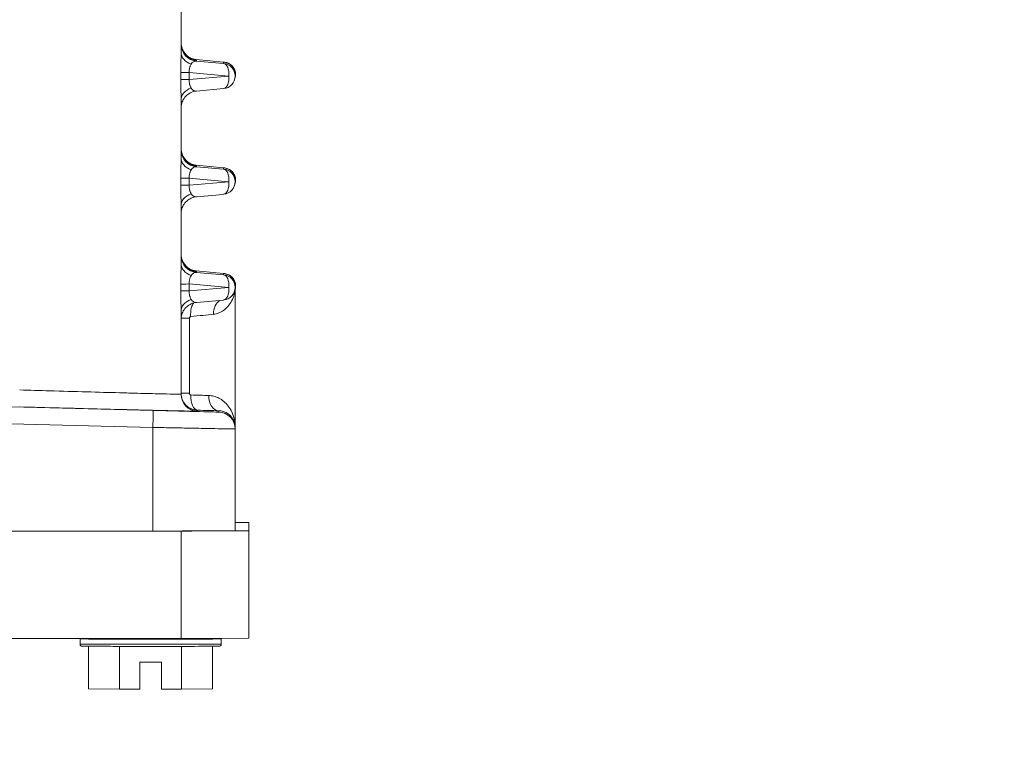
# Model space of a CAD drawing. Header units: inches. Extents: x 1 to 669, y 0 to 417.
# Tile 149 of 256: x 85.14 to 87.31, y 354.05 to 355.63. Entities that reach past the tile are written whole.
import ezdxf

# ---------------------------------------------------------------- set-up
doc = ezdxf.new("R2010")
doc.units = ezdxf.units.IN
doc.header["$LTSCALE"] = 12
doc.header["$MEASUREMENT"] = 0
doc.layers.get('0').update_dxf_attribs({"linetype": 'CONTINUOUS'})
doc.layers.add('D', color=2, linetype='CONTINUOUS')
doc.layers.add('X', color=1, linetype='CONTINUOUS')
doc.styles.get("Standard").update_dxf_attribs({"font": 'SIMPLEX.SHX', "width": 0.875})
doc.dimstyles.new('STANDARD$0', dxfattribs={"dimscale": 32, "dimtxt": 0.09375, "dimasz": 0.0625, "dimexe": 0.03125, "dimexo": 0.03125, "dimgap": 0.03125, "dimtad": 1, "dimtih": 1, "dimtoh": 1, "dimdec": 4, "dimzin": 12, "dimdsep": 46, "dimlunit": 5, "dimtxsty": 'Standard', "dimcen": -0.03125, "dimclrd": 256, "dimclre": 256, "dimclrt": 256, "dimadec": 0, "dimazin": 0, "dimtfac": 0.875, "dimtdec": 4, "dimtofl": 0, "dimtmove": 0, "dimatfit": 3, "dimfxl": 0, "dimtolj": 1, "dimtzin": 12, "dimlwd": 13, "dimlwe": 13, "dimarcsym": 0})

# ---------------------------------------------------------------- blocks, each defined once
blk = doc.blocks.new('*D15')
at = {"layer": 'D', "linetype": 'Continuous', "lineweight": 13}
for p, q in [((140.3262, 367.0834), (140.3262, 305.4684)), ((43.5878, 363.2643), (43.5878, 305.4684)), ((45.5878, 306.4684), (138.3262, 306.4684))]:
    blk.add_line(p, q, dxfattribs=at)
at = {"layer": 'D', "linetype": 'Continuous'}
for points in [[(45.5878, 306.8017), (45.5878, 306.135), (43.5878, 306.4684)], [(138.3262, 306.8017), (138.3262, 306.135), (140.3262, 306.4684)]]:
    blk.add_solid(points, dxfattribs=at)
at = {"layer": 'D', "linetype": 'Continuous', "lineweight": -3, "insert": (88.1614, 308.9684), "char_height": 3, "attachment_point": 5}
blk.add_mtext('\\A1;97{}{\\C2;%%p1}', dxfattribs=at)
blk = doc.blocks.new('*D20')
at = {"layer": 'D', "linetype": 'Continuous', "lineweight": 13}
for p, q in [((76.7637, 367.4605), (76.7637, 312.2413)), ((132.7637, 367.4605), (132.7637, 312.2413)), ((130.7637, 313.2413), (78.7637, 313.2413))]:
    blk.add_line(p, q, dxfattribs=at)
at = {"layer": 'D', "linetype": 'Continuous'}
for points in [[(78.7637, 313.5747), (78.7637, 312.908), (76.7637, 313.2413)], [(130.7637, 313.5747), (130.7637, 312.908), (132.7637, 313.2413)]]:
    blk.add_solid(points, dxfattribs=at)
at = {"layer": 'D', "linetype": 'Continuous', "lineweight": -3, "insert": (97.2028, 315.7413), "char_height": 3, "attachment_point": 5}
blk.add_mtext('\\A1;56', dxfattribs=at)
blk = doc.blocks.new('GASTRAIN TOP')
at = {"layer": 'X', "lineweight": 0}
for p, q in [((-55.2276, 367.5956), (-55.2276, 367.727)), ((-55.2276, 367.6165), (-55.2276, 367.6164)), ((-55.1945, 367.5794), (-55.1336, 367.574)), ((-55.1336, 367.574), (-55.1944, 367.5794)), ((-55.1935, 367.5781), (-55.1935, 367.5762)), ((-55.1336, 367.571), (-55.1935, 367.5762)), ((-55.1336, 367.571), (-55.1336, 367.574)), ((-55.2282, 367.5353), (-55.2282, 367.5506)), ((-55.2095, 367.5353), (-55.2095, 367.5506)), ((-55.2095, 367.5506), (-55.1221, 367.5431)), ((-55.1221, 367.5431), (-55.2095, 367.5353)), ((-55.108, 367.5431), (-55.108, 367.546)), ((-55.1936, 367.5099), (-55.1336, 367.5152)), ((-55.2276, 367.3621), (-55.2276, 367.4903)), ((-55.2276, 367.4746), (-55.2276, 367.4746)), ((-55.2276, 367.3829), (-55.2276, 367.3829)), ((-55.1945, 367.3458), (-55.1336, 367.3404)), ((-55.1336, 367.3404), (-55.1944, 367.3458)), ((-55.1935, 367.3445), (-55.1935, 367.3426)), ((-55.1336, 367.3375), (-55.1935, 367.3426)), ((-55.1336, 367.3375), (-55.1336, 367.3404)), ((-55.2282, 367.3017), (-55.2282, 367.317)), ((-55.2095, 367.3017), (-55.2095, 367.3171)), ((-55.2095, 367.3171), (-55.1221, 367.3095)), ((-55.108, 367.3096), (-55.108, 367.3125)), ((-55.1221, 367.3095), (-55.2095, 367.3017)), ((-55.1936, 367.2763), (-55.1336, 367.2816)), ((-55.2276, 367.1285), (-55.2276, 367.2567)), ((-55.2276, 367.241), (-55.2276, 367.241)), ((-55.2276, 367.1494), (-55.2276, 367.1493)), ((-55.1945, 367.1122), (-55.1336, 367.1068)), ((-55.1336, 367.1068), (-55.1944, 367.1122)), ((-55.1935, 367.1109), (-55.1935, 367.1091)), ((-55.1336, 367.1039), (-55.1935, 367.1091)), ((-55.1336, 367.1039), (-55.1336, 367.1068)), ((-55.2282, 367.0681), (-55.2282, 367.0834)), ((-55.2095, 367.0835), (-55.1221, 367.0759)), ((-55.2095, 367.0682), (-55.2095, 367.0835)), ((-55.1221, 367.0759), (-55.2095, 367.0682)), ((-55.108, 367.076), (-55.108, 367.0789)), ((-55.108, 366.7664), (-55.108, 367.076)), ((-55.1935, 367.0428), (-55.1336, 367.0481)), ((-55.2276, 366.8397), (-55.2276, 367.0231)), ((-55.2094, 367.0077), (-55.2094, 366.842)), ((-55.29, 366.804), (-56.8593, 366.845)), ((-56.9766, 366.8107), (-55.29, 366.7666)), ((-55.1949, 366.8056), (-55.1949, 366.8056)), ((-55.1912, 366.8024), (-55.1912, 366.8046)), ((-55.1444, 366.8005), (-55.1444, 366.8034)), ((-55.29, 366.7666), (-55.2902, 366.5376)), ((-55.108, 366.7664), (-55.108, 366.7632)), ((-55.108, 366.7632), (-55.108, 366.538)), ((-55.108, 366.5564), (-55.0781, 366.5564)), ((-55.0781, 366.5379), (-55.0781, 366.5564)), ((-56.9766, 366.5375), (-55.2925, 366.5376)), ((-55.2925, 366.5376), (-55.2902, 366.5376)), ((-55.2902, 366.5376), (-55.2276, 366.5376)), ((-55.2041, 366.5376), (-55.2276, 366.5376)), ((-55.2276, 366.5376), (-55.2276, 366.3003)), ((-55.0781, 366.5379), (-55.1316, 366.5378)), ((-55.0781, 366.3006), (-55.0781, 366.5379)), ((-55.2276, 366.3003), (-58.7255, 366.3003)), ((-55.451, 366.2991), (-55.451, 366.3003)), ((-55.451, 366.2877), (-55.451, 366.2991)), ((-55.2276, 366.3003), (-55.0781, 366.3006)), ((-55.1388, 366.2991), (-55.1388, 366.3005)), ((-55.1388, 366.2877), (-55.1388, 366.2991)), ((-55.4319, 366.2829), (-55.4319, 366.1885)), ((-55.3634, 366.1882), (-55.3634, 366.2827)), ((-55.2264, 366.1882), (-55.2264, 366.2827)), ((-55.1579, 366.1885), (-55.1579, 366.2829)), ((-55.3186, 366.248), (-55.2712, 366.248)), ((-55.3186, 366.1882), (-55.3186, 366.248)), ((-55.2712, 366.248), (-55.2712, 366.1882)), ((-55.4319, 366.1885), (-55.3634, 366.1882)), ((-55.3634, 366.1882), (-55.3186, 366.1882)), ((-55.2712, 366.1882), (-55.2264, 366.1882)), ((-55.2264, 366.1882), (-55.1579, 366.1885))]:
    blk.add_line(p, q, dxfattribs=at)
for centre in [(-55.1361, 367.5431), (-55.1361, 367.3096), (-55.1361, 367.076)]:
    blk.add_arc(centre, 0.028, 275.0687, 359.9982, dxfattribs=at)
at = {"layer": 'X', "lineweight": 0, "extrusion": (-2.34508e-16, 3.10421e-20, -1)}
blk.add_ellipse((-55.1903, 367.6165), major_axis=(-0.0374, 0), ratio=0.999998, start_param=-1.0707, end_param=0, dxfattribs=at)
at = {"layer": 'X', "lineweight": 0, "extrusion": (-2.34586e-16, 1.37639e-19, -1)}
for centre in [(-55.1903, 367.6134), (-55.1903, 367.3799)]:
    blk.add_ellipse(centre, major_axis=(-0.0374, 0), ratio=0.999998, start_param=-1.48353, end_param=-0.022146, dxfattribs=at)
at = {"layer": 'X', "lineweight": 0, "extrusion": (-2.49829e-16, 1.12341e-17, -1)}
for centre in [(-55.1903, 367.5956), (-55.1903, 367.3621)]:
    blk.add_ellipse(centre, major_axis=(-0.0374, 0), ratio=0.761135, start_param=-1.156077, end_param=0, dxfattribs=at)
at = {"layer": 'X', "lineweight": 0, "extrusion": (-3.68196e-16, 6.52801e-21, -1)}
blk.add_ellipse((-55.1903, 367.5478), major_axis=(0.007, -0.0281), ratio=0.621957, start_param=-3.685612, end_param=-2.933634, dxfattribs=at)
at = {"layer": 'X', "lineweight": 0}
for centre, major_axis, ratio, start_param, end_param in [((-55.1909, 367.5506), (-0.0374, 0), 0.002092, -1.047198, -0.054337), ((-55.1361, 367.5431), (0.0024, 0.0279), 0.498728, -1.529609, -0.002411), ((-55.1909, 367.5352), (-0.0374, 0), 0.002092, -1.047198, -0.054337), ((-55.1361, 367.5431), (0.0025, -0.0279), 0.498412, 0, 1.524801), ((-55.1903, 367.4903), (-0.0374, 0), 0.763842, -1.156075, 0.000003), ((-55.1361, 367.3096), (0.0024, 0.0279), 0.498728, -1.529609, -0.002411), ((-55.1909, 367.317), (-0.0374, 0), 0.002092, -1.047198, -0.054337), ((-55.1909, 367.3017), (-0.0374, 0), 0.002092, -1.047198, -0.054337), ((-55.1361, 367.3096), (0.0025, -0.0279), 0.498412, 0, 1.524801), ((-55.1903, 367.2567), (-0.0374, 0), 0.763842, -1.156075, 0.000003), ((-55.1903, 367.1285), (-0.0374, 0), 0.761136, -0.000002, 1.156075), ((-55.1361, 367.076), (0.0024, 0.0279), 0.498728, -1.529609, -0.002411), ((-55.1361, 367.076), (0.0025, -0.0279), 0.498412, 0, 1.524801), ((-55.1903, 367.0231), (-0.0374, 0), 0.763879, -1.156074, -0.000125), ((-55.1307, 367.0167), (-0.003, 0.0335), 0.74332, 0.353183, 1.502713), ((-55.2945, 367.0027), (-0.1864, -0.0192), 0.002402, 2.062323, 2.410057), ((-55.1903, 366.8397), (-0.0374, 0), 0.999998, 0, 1.54468), ((-55.2949, 366.538), (0.1869, 0), 0.002092, -1.545427, -1.063183), ((-55.2949, 366.538), (0.1869, 0), 0.002092, -1.063183, -0.507613), ((-55.2949, 366.538), (0.1869, 0), 0.002092, -0.507613, 0), ((-55.2949, 366.2991), (-0.1561, 0), 0.002092, 0.001977, 3.141593), ((-55.2949, 366.2877), (-0.1561, 0), 0.002092, 0.011681, 3.141593), ((-55.2949, 366.2877), (-0.1561, 0), 0.002092, 0, 0.011681)]:
    blk.add_ellipse(centre, major_axis=major_axis, ratio=ratio, start_param=start_param, end_param=end_param, dxfattribs=at)
at = {"layer": 'X', "lineweight": 0, "extrusion": (-2.34599e-16, -1.01684e-19, -1)}
blk.add_ellipse((-55.1361, 367.5431), major_axis=(0.028, 0), ratio=0.999998, start_param=-1.483552, end_param=0, dxfattribs=at)
at = {"layer": 'X', "lineweight": 0, "extrusion": (-3.68036e-16, -4.51779e-20, -1)}
blk.add_ellipse((-55.1903, 367.5383), major_axis=(-0.0072, -0.0281), ratio=0.619266, start_param=-0.21457, end_param=0.534783, dxfattribs=at)
at = {"layer": 'X', "lineweight": 0, "extrusion": (-2.34508e-16, 3.10414e-20, -1)}
blk.add_ellipse((-55.1903, 367.383), major_axis=(-0.0374, 0), ratio=0.999998, start_param=-1.0707, end_param=0, dxfattribs=at)
at = {"layer": 'X', "lineweight": 0, "extrusion": (-3.68196e-16, 6.52806e-21, -1)}
blk.add_ellipse((-55.1903, 367.3142), major_axis=(0.007, -0.0281), ratio=0.621957, start_param=-3.685612, end_param=-2.933634, dxfattribs=at)
at = {"layer": 'X', "lineweight": 0, "extrusion": (-2.34599e-16, -1.01854e-19, -1)}
blk.add_ellipse((-55.1361, 367.3096), major_axis=(0.028, 0), ratio=0.999998, start_param=-1.483553, end_param=0, dxfattribs=at)
at = {"layer": 'X', "lineweight": 0, "extrusion": (-3.68036e-16, -4.51777e-20, -1)}
blk.add_ellipse((-55.1903, 367.3048), major_axis=(-0.0072, -0.0281), ratio=0.619266, start_param=-0.21457, end_param=0.534783, dxfattribs=at)
at = {"layer": 'X', "lineweight": 0, "extrusion": (-2.34508e-16, 3.11124e-20, -1)}
blk.add_ellipse((-55.1903, 367.1494), major_axis=(-0.0374, 0), ratio=0.999998, start_param=-1.0707, end_param=0, dxfattribs=at)
at = {"layer": 'X', "lineweight": 0, "extrusion": (-2.34586e-16, 1.37645e-19, -1)}
blk.add_ellipse((-55.1903, 367.1463), major_axis=(-0.0374, 0), ratio=0.999998, start_param=-1.48353, end_param=-0.022146, dxfattribs=at)
at = {"layer": 'X', "lineweight": 0, "extrusion": (-3.68196e-16, 6.5698e-21, -1)}
blk.add_ellipse((-55.1903, 367.0807), major_axis=(0.007, -0.0281), ratio=0.621956, start_param=-3.685612, end_param=-2.933634, dxfattribs=at)
at = {"layer": 'X', "lineweight": 0, "extrusion": (-2.34599e-16, -1.01704e-19, -1)}
blk.add_ellipse((-55.1361, 367.076), major_axis=(0.028, 0), ratio=0.999998, start_param=-1.483552, end_param=0, dxfattribs=at)
at = {"layer": 'X', "lineweight": 0, "extrusion": (-2.31753e-16, 6.02535e-15, -1)}
for centre in [(-55.1909, 367.0834), (-55.1909, 367.0681)]:
    blk.add_ellipse(centre, major_axis=(-0.0374, 0), ratio=0.002092, start_param=0.054337, end_param=1.047198, dxfattribs=at)
at = {"layer": 'X', "lineweight": 0, "extrusion": (-2.31703e-16, 6.45228e-15, -1)}
blk.add_ellipse((-55.194, 367.0076), major_axis=(-0.0336, 0), ratio=0.002092, start_param=0.058192, end_param=1.095472, dxfattribs=at)
at = {"layer": 'X', "lineweight": 0, "extrusion": (-2.34588e-16, -2.42827e-22, -1)}
blk.add_ellipse((-55.194, 366.8419), major_axis=(-0.0336, 0), ratio=0.002092, start_param=0, end_param=1.095472, dxfattribs=at)
at = {"layer": 'X', "lineweight": 0, "extrusion": (-2.17788e-16, 7.04733e-20, -1)}
blk.add_ellipse((-55.1904, 366.8382), major_axis=(-0.0008, -0.0336), ratio=0.474057, start_param=0.010284, end_param=1.560779, dxfattribs=at)
at = {"layer": 'X', "lineweight": 0, "extrusion": (-1.17438e-16, 2.99881e-15, -1)}
blk.add_ellipse((-55.2949, 366.8413), major_axis=(-0.1869, 0.0058), ratio=0.002038, start_param=-2.327137, end_param=-2.064633, dxfattribs=at)
at = {"layer": 'X', "lineweight": 0, "extrusion": (-3.00707e-16, 1.79253e-18, -1)}
blk.add_ellipse((-55.1436, 366.837), major_axis=(-0.0008, -0.0336), ratio=0.686241, start_param=0.00289, end_param=1.555784, dxfattribs=at)
at = {"layer": 'X', "lineweight": 0, "extrusion": (-2.34281e-16, 1.16612e-17, -1)}
blk.add_ellipse((-55.2939, 366.8044), major_axis=(0.1494, -0.0039), ratio=0.002039, start_param=0.000048, end_param=1.544785, dxfattribs=at)
at = {"layer": 'X', "lineweight": 0, "extrusion": (-6.20001e-19, -6.15094e-18, -1)}
blk.add_ellipse((-55.291, 366.7667), major_axis=(0.001, 0.0374), ratio=0.026223, start_param=0.001953, end_param=1.572203, dxfattribs=at)
at = {"layer": 'X', "lineweight": 0, "extrusion": (-2.30061e-16, 1.73303e-26, -1)}
for start_param, end_param in [(-0.696976, -0.696974), (0.696979, 0.696982)]:
    blk.add_ellipse((-55.2967, 367.3282), major_axis=(0.0179, -0.6839), ratio=0.000055, start_param=start_param, end_param=end_param, dxfattribs=at)
at = {"layer": 'X', "lineweight": 0, "extrusion": (-1.13296e-16, 2.46992e-15, -1)}
blk.add_ellipse((-55.2957, 366.8077), major_axis=(-0.2205, 0.0058), ratio=0.002091, start_param=-2.327214, end_param=-2.064668, dxfattribs=at)
at = {"layer": 'X', "lineweight": 0, "extrusion": (-2.34588e-16, -1.62673e-20, -1)}
blk.add_ellipse((-55.1454, 366.7632), major_axis=(0.0373, -0.0015), ratio=0.999998, start_param=-1.585638, end_param=-0.041074, dxfattribs=at)
at = {"layer": 'X', "lineweight": 0}
for points, knots in [([(-55.2276, 367.6167), (-55.2276, 367.614), (-55.2274, 367.6115), (-55.2269, 367.6091), (-55.2268, 367.6089), (-55.2263, 367.6066), (-55.2257, 367.6045), (-55.2248, 367.6023), (-55.2247, 367.602), (-55.2238, 367.6), (-55.2229, 367.5983), (-55.2216, 367.5963), (-55.2214, 367.5959), (-55.2202, 367.5941), (-55.2192, 367.5928), (-55.2176, 367.5911), (-55.2171, 367.5906), (-55.2156, 367.5891), (-55.2146, 367.5881), (-55.2127, 367.5867), (-55.212, 367.5861), (-55.2102, 367.5849), (-55.2092, 367.5843), (-55.2082, 367.5837)], [0, 0, 0, 0, 0.166667, 0.166667, 0.17563, 0.17563, 0.333333, 0.333333, 0.355267, 0.355267, 0.5, 0.5, 0.537956, 0.537956, 0.666667, 0.666667, 0.722809, 0.722809, 0.833333, 0.833333, 0.908584, 0.908584, 1, 1, 1, 1]), ([(-55.2282, 367.5506), (-55.2282, 367.5562), (-55.2281, 367.5616), (-55.2281, 367.5669), (-55.228, 367.5722), (-55.2279, 367.5774), (-55.2278, 367.5823), (-55.2277, 367.5871), (-55.2276, 367.5915), (-55.2276, 367.5956)], [0, 0, 0, 0, 0.3333333, 0.3333333, 0.3333333, 0.6666667, 0.6666667, 0.6666667, 1, 1, 1, 1]), ([(-55.2276, 367.6153), (-55.2276, 367.6063), (-55.2242, 367.5971), (-55.218, 367.5902), (-55.2117, 367.5833), (-55.2026, 367.5789), (-55.1935, 367.5781)], [0, 0, 0, 0, 0.4958611, 0.4958611, 0.4958611, 1, 1, 1, 1]), ([(-55.2276, 367.6153), (-55.2276, 367.6113), (-55.227, 367.6072), (-55.2244, 367.5996), (-55.2225, 367.596), (-55.2178, 367.5897), (-55.2148, 367.5869), (-55.2083, 367.5823), (-55.2046, 367.5806), (-55.2001, 367.5792), (-55.1992, 367.579), (-55.1981, 367.5788), (-55.1978, 367.5787), (-55.1972, 367.5786), (-55.1969, 367.5785), (-55.1962, 367.5784), (-55.1959, 367.5784), (-55.1955, 367.5783), (-55.1954, 367.5783), (-55.1951, 367.5782), (-55.195, 367.5782), (-55.1948, 367.5782), (-55.1948, 367.5782), (-55.1948, 367.5782)], [0, 0, 0, 0, 0.01205238, 0.01205238, 0.02395487, 0.02395487, 0.03586233, 0.03586233, 0.04776374, 0.04776374, 0.05030171, 0.05030171, 0.05139578, 0.05139578, 0.05246588, 0.05246588, 0.05387685, 0.05387685, 0.05511759, 0.05511759, 0.05696537, 0.05696537, 0.05984969, 0.05984969, 0.05984969, 0.05984969]), ([(-55.2276, 367.6134), (-55.2276, 367.6134), (-55.2276, 367.6134), (-55.2276, 367.6134), (-55.2276, 367.6134), (-55.2276, 367.6133), (-55.2276, 367.6133), (-55.2276, 367.6132), (-55.2276, 367.6132), (-55.2276, 367.6131), (-55.2276, 367.6131), (-55.2276, 367.613), (-55.2276, 367.6129), (-55.2276, 367.6128), (-55.2276, 367.6127), (-55.2276, 367.6126)], [0.001528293, 0.001528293, 0.001528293, 0.001528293, 0.001779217, 0.001779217, 0.002684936, 0.002684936, 0.003172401, 0.003172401, 0.003329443, 0.003329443, 0.003466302, 0.003466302, 0.003698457, 0.003698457, 0.003949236, 0.003949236, 0.003949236, 0.003949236]), ([(-55.2082, 367.5837), (-55.2071, 367.5831), (-55.2059, 367.5826), (-55.2044, 367.5819), (-55.204, 367.5817), (-55.202, 367.581), (-55.2005, 367.5805), (-55.1975, 367.5797), (-55.196, 367.5795), (-55.1945, 367.5794)], [0, 0, 0, 0, 0.2433399, 0.2433399, 0.333333, 0.333333, 0.6666659, 0.6666659, 0.9999989, 0.9999989, 0.9999989, 0.9999989]), ([(-55.2026, 367.58), (-55.2015, 367.5799), (-55.2005, 367.5798), (-55.1995, 367.5798), (-55.1984, 367.5797), (-55.1974, 367.5796), (-55.1965, 367.5795), (-55.1957, 367.5795), (-55.195, 367.5794), (-55.1945, 367.5794)], [0.806403, 0.806403, 0.806403, 0.806403, 0.8606799, 0.8606799, 0.8606799, 0.9305269, 0.9305269, 0.9305269, 1, 1, 1, 1]), ([(-55.1935, 367.5781), (-55.1935, 367.5781), (-55.1935, 367.5781), (-55.1937, 367.5781), (-55.1942, 367.5781), (-55.195, 367.5782)], [0, 0, 0, 0, 0.0179462, 0.0179462, 0.1062902, 0.1062902, 0.1062902, 0.1062902]), ([(-55.108, 367.546), (-55.108, 367.5487), (-55.1088, 367.5538), (-55.1117, 367.5604), (-55.1156, 367.5656), (-55.1202, 367.5694), (-55.125, 367.572), (-55.1295, 367.5734), (-55.1323, 367.5739), (-55.1336, 367.574)], [0.3697119, 0.3697119, 0.3697119, 0.3697119, 0.4545455, 0.5454545, 0.6363636, 0.7272727, 0.8181818, 0.9090909, 1, 1, 1, 1]), ([(-55.1332, 367.574), (-55.1303, 367.5737), (-55.1273, 367.573), (-55.1218, 367.5707), (-55.1191, 367.569), (-55.1145, 367.565), (-55.1124, 367.5626), (-55.1094, 367.5574), (-55.1083, 367.5545), (-55.1072, 367.5488), (-55.107, 367.5458), (-55.1076, 367.5411), (-55.108, 367.5393), (-55.1086, 367.5376)], [0, 0, 0, 0, 0.00891502, 0.00891502, 0.01812495, 0.01812495, 0.0273199, 0.0273199, 0.03622562, 0.03622562, 0.04492587, 0.04492587, 0.05036549, 0.05036549, 0.05036549, 0.05036549]), ([(-55.2095, 367.5506), (-55.2096, 367.5517), (-55.2097, 367.5528), (-55.2097, 367.5538), (-55.2097, 367.5549), (-55.2096, 367.556), (-55.2095, 367.5571), (-55.2094, 367.5582), (-55.2092, 367.5592), (-55.209, 367.5602), (-55.2088, 367.5612), (-55.2085, 367.5622), (-55.2083, 367.5631), (-55.208, 367.564), (-55.2076, 367.5649), (-55.2073, 367.5657), (-55.2069, 367.5666), (-55.2065, 367.5674), (-55.2061, 367.5682), (-55.2059, 367.5687), (-55.2056, 367.5692), (-55.2053, 367.5696)], [0, 0, 0, 0, 0.141335, 0.141335, 0.141335, 0.285814, 0.285814, 0.285814, 0.428112, 0.428112, 0.428112, 0.572066, 0.572066, 0.572066, 0.721619, 0.721619, 0.721619, 0.88517, 0.88517, 0.88517, 1, 1, 1, 1]), ([(-55.2276, 367.4903), (-55.2276, 367.4944), (-55.2277, 367.4988), (-55.2278, 367.5036), (-55.2279, 367.5084), (-55.228, 367.5136), (-55.2281, 367.5189), (-55.2281, 367.5242), (-55.2282, 367.5296), (-55.2282, 367.5353)], [0, 0, 0, 0, 0.333333, 0.333333, 0.333333, 0.666667, 0.666667, 0.666667, 1, 1, 1, 1]), ([(-55.2053, 367.5164), (-55.2056, 367.5169), (-55.206, 367.5175), (-55.2063, 367.5182), (-55.2067, 367.5189), (-55.2071, 367.5198), (-55.2075, 367.5207), (-55.2078, 367.5215), (-55.2081, 367.5224), (-55.2084, 367.5233), (-55.2086, 367.5241), (-55.2088, 367.5249), (-55.209, 367.5258), (-55.2092, 367.5266), (-55.2093, 367.5274), (-55.2094, 367.5283), (-55.2095, 367.5291), (-55.2096, 367.5299), (-55.2096, 367.5308), (-55.2097, 367.5316), (-55.2097, 367.5324), (-55.2097, 367.5333), (-55.2096, 367.5339), (-55.2096, 367.5346), (-55.2095, 367.5353)], [0, 0, 0, 0, 0.1409433, 0.1409433, 0.1409433, 0.3067665, 0.3067665, 0.3067665, 0.4489262, 0.4489262, 0.4489262, 0.5748983, 0.5748983, 0.5748983, 0.6903898, 0.6903898, 0.6903898, 0.8003448, 0.8003448, 0.8003448, 0.9097457, 0.9097457, 0.9097457, 1, 1, 1, 1]), ([(-55.1936, 367.5099), (-55.1976, 367.5095), (-55.2016, 367.5085), (-55.2089, 367.5053), (-55.2123, 367.5031), (-55.2182, 367.4978), (-55.2208, 367.4946), (-55.2247, 367.4877), (-55.2261, 367.4839), (-55.2273, 367.4781), (-55.2275, 367.4761), (-55.2276, 367.474), (-55.2276, 367.4738), (-55.2276, 367.4735), (-55.2276, 367.4733), (-55.2276, 367.4731), (-55.2276, 367.4731), (-55.2276, 367.473), (-55.2276, 367.473), (-55.2276, 367.4729), (-55.2276, 367.4729), (-55.2276, 367.4728), (-55.2276, 367.4728), (-55.2276, 367.4728), (-55.2276, 367.4728), (-55.2276, 367.4728)], [0, 0, 0, 0, 0.01205669, 0.01205669, 0.02395926, 0.02395926, 0.03586729, 0.03586729, 0.04777505, 0.04777505, 0.05367116, 0.05367116, 0.05424973, 0.05424973, 0.05468326, 0.05468326, 0.05483333, 0.05483333, 0.05498349, 0.05498349, 0.05559854, 0.05559854, 0.056194, 0.056194, 0.05701892, 0.05701892, 0.05701892, 0.05701892]), ([(-55.2276, 367.3831), (-55.2276, 367.3805), (-55.2274, 367.378), (-55.2269, 367.3755), (-55.2268, 367.3754), (-55.2263, 367.373), (-55.2257, 367.3709), (-55.2248, 367.3687), (-55.2247, 367.3684), (-55.2238, 367.3664), (-55.2229, 367.3647), (-55.2216, 367.3627), (-55.2214, 367.3623), (-55.2202, 367.3605), (-55.2192, 367.3593), (-55.2176, 367.3575), (-55.2171, 367.357), (-55.2156, 367.3555), (-55.2146, 367.3546), (-55.2127, 367.3531), (-55.212, 367.3525), (-55.2102, 367.3514), (-55.2092, 367.3507), (-55.2082, 367.3502)], [0, 0, 0, 0, 0.166667, 0.166667, 0.17563, 0.17563, 0.333333, 0.333333, 0.355267, 0.355267, 0.5, 0.5, 0.537956, 0.537956, 0.666667, 0.666667, 0.722809, 0.722809, 0.833333, 0.833333, 0.908584, 0.908584, 1, 1, 1, 1]), ([(-55.2276, 367.3817), (-55.2276, 367.3728), (-55.2242, 367.3635), (-55.218, 367.3567), (-55.2117, 367.3497), (-55.2026, 367.3453), (-55.1935, 367.3445)], [0, 0, 0, 0, 0.4958611, 0.4958611, 0.4958611, 1, 1, 1, 1]), ([(-55.2276, 367.3817), (-55.2276, 367.3777), (-55.227, 367.3736), (-55.2244, 367.3661), (-55.2225, 367.3625), (-55.2178, 367.3561), (-55.2148, 367.3533), (-55.2083, 367.3488), (-55.2046, 367.347), (-55.2001, 367.3457), (-55.1992, 367.3454), (-55.1981, 367.3452), (-55.1978, 367.3451), (-55.1972, 367.345), (-55.1969, 367.3449), (-55.1962, 367.3448), (-55.1959, 367.3448), (-55.1955, 367.3447), (-55.1954, 367.3447), (-55.1951, 367.3447), (-55.195, 367.3447), (-55.1948, 367.3446), (-55.1948, 367.3446), (-55.1948, 367.3446)], [0, 0, 0, 0, 0.01205238, 0.01205238, 0.02395487, 0.02395487, 0.03586233, 0.03586233, 0.04776374, 0.04776374, 0.05030171, 0.05030171, 0.05139578, 0.05139578, 0.05246588, 0.05246588, 0.05387685, 0.05387685, 0.05511759, 0.05511759, 0.05696537, 0.05696537, 0.05984969, 0.05984969, 0.05984969, 0.05984969]), ([(-55.2276, 367.3798), (-55.2276, 367.3798), (-55.2276, 367.3798), (-55.2276, 367.3798), (-55.2276, 367.3798), (-55.2276, 367.3797), (-55.2276, 367.3797), (-55.2276, 367.3796), (-55.2276, 367.3796), (-55.2276, 367.3796), (-55.2276, 367.3795), (-55.2276, 367.3794), (-55.2276, 367.3794), (-55.2276, 367.3792), (-55.2276, 367.3791), (-55.2276, 367.379)], [0.00152804, 0.00152804, 0.00152804, 0.00152804, 0.001779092, 0.001779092, 0.002684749, 0.002684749, 0.003172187, 0.003172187, 0.003329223, 0.003329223, 0.003466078, 0.003466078, 0.003698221, 0.003698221, 0.003948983, 0.003948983, 0.003948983, 0.003948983]), ([(-55.2282, 367.317), (-55.2282, 367.3226), (-55.2281, 367.328), (-55.2281, 367.3333), (-55.228, 367.3387), (-55.2279, 367.3439), (-55.2278, 367.3487), (-55.2277, 367.3535), (-55.2276, 367.3579), (-55.2276, 367.3621)], [0, 0, 0, 0, 0.3333333, 0.3333333, 0.3333333, 0.6666667, 0.6666667, 0.6666667, 1, 1, 1, 1]), ([(-55.2095, 367.3171), (-55.2096, 367.3181), (-55.2097, 367.3192), (-55.2097, 367.3203), (-55.2097, 367.3214), (-55.2096, 367.3225), (-55.2095, 367.3235), (-55.2094, 367.3246), (-55.2092, 367.3256), (-55.209, 367.3266), (-55.2088, 367.3276), (-55.2085, 367.3286), (-55.2083, 367.3295), (-55.208, 367.3305), (-55.2076, 367.3313), (-55.2073, 367.3322), (-55.2069, 367.333), (-55.2065, 367.3339), (-55.2061, 367.3346), (-55.2059, 367.3351), (-55.2056, 367.3356), (-55.2053, 367.336)], [0, 0, 0, 0, 0.141335, 0.141335, 0.141335, 0.285814, 0.285814, 0.285814, 0.428112, 0.428112, 0.428112, 0.572066, 0.572066, 0.572066, 0.721619, 0.721619, 0.721619, 0.88517, 0.88517, 0.88517, 1, 1, 1, 1]), ([(-55.2082, 367.3502), (-55.2071, 367.3496), (-55.2059, 367.349), (-55.2044, 367.3483), (-55.204, 367.3482), (-55.202, 367.3474), (-55.2005, 367.3469), (-55.1975, 367.3462), (-55.196, 367.3459), (-55.1945, 367.3458)], [0, 0, 0, 0, 0.2433399, 0.2433399, 0.333333, 0.333333, 0.6666659, 0.6666659, 0.9999989, 0.9999989, 0.9999989, 0.9999989]), ([(-55.2026, 367.3464), (-55.2015, 367.3464), (-55.2005, 367.3463), (-55.1995, 367.3462), (-55.1984, 367.3461), (-55.1974, 367.346), (-55.1965, 367.346), (-55.1957, 367.3459), (-55.195, 367.3458), (-55.1945, 367.3458)], [0.806403, 0.806403, 0.806403, 0.806403, 0.8606799, 0.8606799, 0.8606799, 0.9305269, 0.9305269, 0.9305269, 1, 1, 1, 1]), ([(-55.1935, 367.3445), (-55.1935, 367.3445), (-55.1935, 367.3445), (-55.1937, 367.3445), (-55.1942, 367.3446), (-55.195, 367.3447)], [0, 0, 0, 0, 0.0179462, 0.0179462, 0.1062902, 0.1062902, 0.1062902, 0.1062902]), ([(-55.108, 367.3125), (-55.108, 367.3151), (-55.1088, 367.3202), (-55.1117, 367.3268), (-55.1156, 367.332), (-55.1202, 367.3358), (-55.125, 367.3384), (-55.1295, 367.3398), (-55.1323, 367.3403), (-55.1336, 367.3404)], [0.3697119, 0.3697119, 0.3697119, 0.3697119, 0.4545455, 0.5454545, 0.6363636, 0.7272727, 0.8181818, 0.9090909, 1, 1, 1, 1]), ([(-55.1332, 367.3404), (-55.1303, 367.3401), (-55.1273, 367.3394), (-55.1218, 367.3371), (-55.1191, 367.3354), (-55.1145, 367.3314), (-55.1124, 367.329), (-55.1094, 367.3238), (-55.1083, 367.321), (-55.1072, 367.3152), (-55.107, 367.3122), (-55.1076, 367.3075), (-55.108, 367.3058), (-55.1086, 367.304)], [0, 0, 0, 0, 0.00891502, 0.00891502, 0.01812495, 0.01812495, 0.0273199, 0.0273199, 0.03622562, 0.03622562, 0.04492587, 0.04492587, 0.05036549, 0.05036549, 0.05036549, 0.05036549]), ([(-55.2276, 367.2567), (-55.2276, 367.2608), (-55.2277, 367.2652), (-55.2278, 367.27), (-55.2279, 367.2748), (-55.228, 367.28), (-55.2281, 367.2853), (-55.2281, 367.2906), (-55.2282, 367.296), (-55.2282, 367.3017)], [0, 0, 0, 0, 0.333333, 0.333333, 0.333333, 0.666667, 0.666667, 0.666667, 1, 1, 1, 1]), ([(-55.2053, 367.2828), (-55.2056, 367.2834), (-55.206, 367.2839), (-55.2063, 367.2846), (-55.2067, 367.2854), (-55.2071, 367.2862), (-55.2075, 367.2871), (-55.2078, 367.2879), (-55.2081, 367.2888), (-55.2084, 367.2897), (-55.2086, 367.2905), (-55.2088, 367.2914), (-55.209, 367.2922), (-55.2092, 367.293), (-55.2093, 367.2939), (-55.2094, 367.2947), (-55.2095, 367.2955), (-55.2096, 367.2964), (-55.2096, 367.2972), (-55.2097, 367.298), (-55.2097, 367.2989), (-55.2097, 367.2997), (-55.2096, 367.3004), (-55.2096, 367.3011), (-55.2095, 367.3017)], [0, 0, 0, 0, 0.1409433, 0.1409433, 0.1409433, 0.3067665, 0.3067665, 0.3067665, 0.4489262, 0.4489262, 0.4489262, 0.5748983, 0.5748983, 0.5748983, 0.6903898, 0.6903898, 0.6903898, 0.8003448, 0.8003448, 0.8003448, 0.9097457, 0.9097457, 0.9097457, 1, 1, 1, 1]), ([(-55.1936, 367.2763), (-55.1976, 367.276), (-55.2016, 367.2749), (-55.2089, 367.2717), (-55.2123, 367.2695), (-55.2182, 367.2642), (-55.2208, 367.2611), (-55.2247, 367.2542), (-55.2261, 367.2504), (-55.2273, 367.2445), (-55.2275, 367.2426), (-55.2276, 367.2404), (-55.2276, 367.2402), (-55.2276, 367.2399), (-55.2276, 367.2397), (-55.2276, 367.2396), (-55.2276, 367.2395), (-55.2276, 367.2395), (-55.2276, 367.2394), (-55.2276, 367.2393), (-55.2276, 367.2393), (-55.2276, 367.2392), (-55.2276, 367.2392), (-55.2276, 367.2392), (-55.2276, 367.2392), (-55.2276, 367.2392)], [0, 0, 0, 0, 0.01205669, 0.01205669, 0.02395926, 0.02395926, 0.03586729, 0.03586729, 0.04777505, 0.04777505, 0.05367116, 0.05367116, 0.05424973, 0.05424973, 0.05468326, 0.05468326, 0.05483333, 0.05483333, 0.05498349, 0.05498349, 0.05559854, 0.05559854, 0.056194, 0.056194, 0.05701892, 0.05701892, 0.05701892, 0.05701892]), ([(-55.2276, 367.1495), (-55.2276, 367.1469), (-55.2274, 367.1444), (-55.2269, 367.1419), (-55.2268, 367.1418), (-55.2263, 367.1395), (-55.2257, 367.1374), (-55.2248, 367.1351), (-55.2247, 367.1349), (-55.2238, 367.1328), (-55.2229, 367.1312), (-55.2216, 367.1292), (-55.2214, 367.1287), (-55.2202, 367.127), (-55.2192, 367.1257), (-55.2176, 367.1239), (-55.2171, 367.1234), (-55.2156, 367.1219), (-55.2146, 367.121), (-55.2127, 367.1195), (-55.212, 367.119), (-55.2102, 367.1178), (-55.2092, 367.1172), (-55.2082, 367.1166)], [0, 0, 0, 0, 0.166667, 0.166667, 0.17563, 0.17563, 0.333333, 0.333333, 0.355267, 0.355267, 0.5, 0.5, 0.537956, 0.537956, 0.666667, 0.666667, 0.722809, 0.722809, 0.833333, 0.833333, 0.908584, 0.908584, 1, 1, 1, 1]), ([(-55.2276, 367.1482), (-55.2276, 367.1392), (-55.2242, 367.1299), (-55.218, 367.1231), (-55.2117, 367.1161), (-55.2026, 367.1117), (-55.1935, 367.1109)], [0, 0, 0, 0, 0.4958611, 0.4958611, 0.4958611, 1, 1, 1, 1]), ([(-55.2276, 367.1482), (-55.2276, 367.1441), (-55.227, 367.1401), (-55.2244, 367.1325), (-55.2225, 367.1289), (-55.2178, 367.1226), (-55.2148, 367.1197), (-55.2083, 367.1152), (-55.2046, 367.1134), (-55.2001, 367.1121), (-55.1992, 367.1119), (-55.1981, 367.1116), (-55.1978, 367.1116), (-55.1972, 367.1114), (-55.1969, 367.1114), (-55.1962, 367.1113), (-55.1959, 367.1112), (-55.1955, 367.1112), (-55.1954, 367.1111), (-55.1951, 367.1111), (-55.195, 367.1111), (-55.1948, 367.1111), (-55.1948, 367.1111), (-55.1948, 367.1111)], [0, 0, 0, 0, 0.01205238, 0.01205238, 0.02395487, 0.02395487, 0.03586233, 0.03586233, 0.04776374, 0.04776374, 0.05030171, 0.05030171, 0.05139578, 0.05139578, 0.05246588, 0.05246588, 0.05387685, 0.05387685, 0.05511759, 0.05511759, 0.05696537, 0.05696537, 0.05984969, 0.05984969, 0.05984969, 0.05984969]), ([(-55.2276, 367.1462), (-55.2276, 367.1462), (-55.2276, 367.1462), (-55.2276, 367.1461), (-55.2276, 367.1461), (-55.2276, 367.146), (-55.2276, 367.146), (-55.2276, 367.1459), (-55.2276, 367.1458), (-55.2276, 367.1457), (-55.2276, 367.1456), (-55.2276, 367.1455)], [0.003031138, 0.003031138, 0.003031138, 0.003031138, 0.003457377, 0.003457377, 0.003621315, 0.003621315, 0.003763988, 0.003763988, 0.004011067, 0.004011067, 0.004284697, 0.004284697, 0.004284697, 0.004284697]), ([(-55.2282, 367.0834), (-55.2282, 367.089), (-55.2281, 367.0945), (-55.2281, 367.0998), (-55.228, 367.1051), (-55.2279, 367.1103), (-55.2278, 367.1151), (-55.2277, 367.1199), (-55.2276, 367.1244), (-55.2276, 367.1285)], [0, 0, 0, 0, 0.3333333, 0.3333333, 0.3333333, 0.6666667, 0.6666667, 0.6666667, 1, 1, 1, 1]), ([(-55.2082, 367.1166), (-55.2066, 367.1158), (-55.2051, 367.115), (-55.2035, 367.1144), (-55.2033, 367.1143), (-55.2018, 367.1138), (-55.2004, 367.1133), (-55.1978, 367.1127), (-55.1966, 367.1125), (-55.1951, 367.1123), (-55.1948, 367.1123), (-55.1945, 367.1122)], [0, 0, 0, 0, 0.3333333, 0.3333333, 0.3591762, 0.3591762, 0.6666667, 0.6666667, 0.9310145, 0.9310145, 1, 1, 1, 1]), ([(-55.2095, 367.0835), (-55.2096, 367.0845), (-55.2097, 367.0856), (-55.2097, 367.0867), (-55.2097, 367.0878), (-55.2096, 367.0889), (-55.2095, 367.09), (-55.2094, 367.091), (-55.2092, 367.0921), (-55.209, 367.0931), (-55.2088, 367.0941), (-55.2085, 367.095), (-55.2083, 367.0959), (-55.208, 367.0969), (-55.2076, 367.0978), (-55.2073, 367.0986), (-55.2069, 367.0995), (-55.2065, 367.1003), (-55.2061, 367.101), (-55.2059, 367.1015), (-55.2056, 367.102), (-55.2053, 367.1025)], [0, 0, 0, 0, 0.141335, 0.141335, 0.141335, 0.2858141, 0.2858141, 0.2858141, 0.4281121, 0.4281121, 0.4281121, 0.5720664, 0.5720664, 0.5720664, 0.721619, 0.721619, 0.721619, 0.8851701, 0.8851701, 0.8851701, 1, 1, 1, 1]), ([(-55.2026, 367.1129), (-55.2015, 367.1128), (-55.2005, 367.1127), (-55.1995, 367.1126), (-55.1984, 367.1125), (-55.1974, 367.1125), (-55.1965, 367.1124), (-55.1957, 367.1123), (-55.195, 367.1123), (-55.1945, 367.1122)], [0.806403, 0.806403, 0.806403, 0.806403, 0.8606799, 0.8606799, 0.8606799, 0.9305269, 0.9305269, 0.9305269, 1, 1, 1, 1]), ([(-55.108, 367.0789), (-55.108, 367.0815), (-55.1088, 367.0867), (-55.1117, 367.0933), (-55.1156, 367.0984), (-55.1202, 367.1022), (-55.125, 367.1048), (-55.1295, 367.1063), (-55.1323, 367.1067), (-55.1336, 367.1068)], [0.3697091, 0.3697091, 0.3697091, 0.3697091, 0.4545455, 0.5454545, 0.6363636, 0.7272727, 0.8181818, 0.9090909, 1, 1, 1, 1]), ([(-55.1332, 367.1068), (-55.1303, 367.1066), (-55.1273, 367.1058), (-55.1218, 367.1035), (-55.1191, 367.1019), (-55.1145, 367.0979), (-55.1124, 367.0954), (-55.1094, 367.0902), (-55.1083, 367.0874), (-55.1072, 367.0816), (-55.107, 367.0787), (-55.1075, 367.0746), (-55.1078, 367.0735), (-55.108, 367.0723)], [0, 0, 0, 0, 0.00891502, 0.00891502, 0.01812495, 0.01812495, 0.0273199, 0.0273199, 0.03622562, 0.03622562, 0.04492587, 0.04492587, 0.04841673, 0.04841673, 0.04841673, 0.04841673]), ([(-55.1557, 367.0167), (-55.152, 367.0171), (-55.1482, 367.018), (-55.1446, 367.0194), (-55.1409, 367.0207), (-55.1373, 367.0226), (-55.1338, 367.025), (-55.1304, 367.0274), (-55.1271, 367.0303), (-55.1241, 367.0338), (-55.1211, 367.0372), (-55.1183, 367.0412), (-55.1159, 367.0457), (-55.1136, 367.0502), (-55.1116, 367.0552), (-55.1102, 367.0607), (-55.1093, 367.0643), (-55.1086, 367.0682), (-55.1083, 367.0722)], [0, 0, 0, 0, 0.1666667, 0.1666667, 0.1666667, 0.3333333, 0.3333333, 0.3333333, 0.5, 0.5, 0.5, 0.6666667, 0.6666667, 0.6666667, 0.8333333, 0.8333333, 0.8333333, 0.9451728, 0.9451728, 0.9451728, 0.9451728]), ([(-55.2276, 367.0231), (-55.2276, 367.0272), (-55.2277, 367.0317), (-55.2278, 367.0365), (-55.2279, 367.0413), (-55.228, 367.0464), (-55.2281, 367.0517), (-55.2281, 367.0571), (-55.2282, 367.0625), (-55.2282, 367.0681)], [0.0000654, 0.0000654, 0.0000654, 0.0000654, 0.3333333, 0.3333333, 0.3333333, 0.6666667, 0.6666667, 0.6666667, 1, 1, 1, 1]), ([(-55.2053, 367.0493), (-55.2056, 367.0498), (-55.206, 367.0504), (-55.2063, 367.051), (-55.2067, 367.0518), (-55.2071, 367.0526), (-55.2075, 367.0536), (-55.2078, 367.0544), (-55.2081, 367.0552), (-55.2084, 367.0561), (-55.2086, 367.0569), (-55.2088, 367.0578), (-55.209, 367.0587), (-55.2092, 367.0595), (-55.2093, 367.0603), (-55.2094, 367.0612), (-55.2095, 367.062), (-55.2096, 367.0628), (-55.2096, 367.0636), (-55.2097, 367.0645), (-55.2097, 367.0653), (-55.2097, 367.0661), (-55.2096, 367.0668), (-55.2096, 367.0675), (-55.2095, 367.0682)], [0, 0, 0, 0, 0.1409433, 0.1409433, 0.1409433, 0.3067665, 0.3067665, 0.3067665, 0.4489262, 0.4489262, 0.4489262, 0.5748983, 0.5748983, 0.5748983, 0.6903898, 0.6903898, 0.6903898, 0.8003449, 0.8003449, 0.8003449, 0.9097457, 0.9097457, 0.9097457, 1, 1, 1, 1]), ([(-55.1936, 367.0428), (-55.1976, 367.0424), (-55.2016, 367.0414), (-55.2089, 367.0382), (-55.2123, 367.036), (-55.2182, 367.0307), (-55.2207, 367.0275), (-55.2247, 367.0206), (-55.2261, 367.0168), (-55.2273, 367.011), (-55.2275, 367.009), (-55.2276, 367.0069), (-55.2276, 367.0067), (-55.2276, 367.0063), (-55.2276, 367.0062), (-55.2276, 367.006), (-55.2276, 367.006), (-55.2276, 367.0059), (-55.2276, 367.0059), (-55.2276, 367.0058), (-55.2276, 367.0057), (-55.2276, 367.0057), (-55.2276, 367.0057), (-55.2276, 367.0057), (-55.2276, 367.0057), (-55.2276, 367.0057)], [0, 0, 0, 0, 0.01205667, 0.01205667, 0.02395924, 0.02395924, 0.03586727, 0.03586727, 0.04777503, 0.04777503, 0.05367114, 0.05367114, 0.05425279, 0.05425279, 0.05469301, 0.05469301, 0.05484308, 0.05484308, 0.05499324, 0.05499324, 0.05560815, 0.05560815, 0.05620362, 0.05620362, 0.05702778, 0.05702778, 0.05702778, 0.05702778]), ([(-55.1993, 367.0418), (-55.201, 367.04), (-55.2025, 367.0375), (-55.2037, 367.0345), (-55.2048, 367.0315), (-55.2057, 367.0278), (-55.2062, 367.0238), (-55.2067, 367.0199), (-55.2067, 367.0155), (-55.2065, 367.0114)], [0.255292, 0.255292, 0.255292, 0.255292, 0.5, 0.5, 0.5, 0.75, 0.75, 0.75, 1, 1, 1, 1]), ([(-55.1935, 367.0428), (-55.194, 367.0427), (-55.1945, 367.0427), (-55.1949, 367.0427), (-55.196, 367.0427), (-55.197, 367.0429), (-55.1981, 367.0432), (-55.199, 367.0435), (-55.1999, 367.0439), (-55.2007, 367.0445), (-55.2015, 367.045), (-55.2023, 367.0456), (-55.203, 367.0463), (-55.2036, 367.047), (-55.2043, 367.0477), (-55.2048, 367.0485), (-55.205, 367.0488), (-55.2052, 367.049), (-55.2053, 367.0493)], [0.0033378, 0.0033378, 0.0033378, 0.0033378, 0.1125188, 0.1125188, 0.1125188, 0.3649289, 0.3649289, 0.3649289, 0.5865951, 0.5865951, 0.5865951, 0.7813207, 0.7813207, 0.7813207, 0.9533584, 0.9533584, 0.9533584, 1, 1, 1, 1]), ([(-55.2094, 367.0077), (-55.2094, 367.0083), (-55.2092, 367.0089), (-55.209, 367.0095), (-55.2087, 367.01), (-55.2084, 367.0105), (-55.2079, 367.0108), (-55.2075, 367.0111), (-55.207, 367.0113), (-55.2065, 367.0114)], [0.0000006, 0.0000006, 0.0000006, 0.0000006, 0.3333337, 0.3333337, 0.3333337, 0.6666669, 0.6666669, 0.6666669, 1, 1, 1, 1]), ([(-55.2276, 366.8397), (-55.2276, 366.8397), (-55.2297, 366.8397), (-55.2339, 366.8398), (-55.2392, 366.8399), (-55.2479, 366.8401), (-55.2597, 366.8404), (-55.2714, 366.8406), (-55.2863, 366.841), (-55.3038, 366.8415), (-55.3124, 366.8417), (-55.3217, 366.8419), (-55.3316, 366.8422), (-55.3417, 366.8425), (-55.3526, 366.8428), (-55.3639, 366.8431), (-55.3863, 366.8437), (-55.4109, 366.8444), (-55.4367, 366.8451), (-55.4629, 366.8458), (-55.4903, 366.8466), (-55.5183, 366.8474), (-55.5402, 366.848), (-55.5623, 366.8486), (-55.5843, 366.8493)], [0.0000138, 0.0000138, 0.0000138, 0.0000138, 0.1221879, 0.1221879, 0.1221879, 0.2745538, 0.2745538, 0.2745538, 0.4256764, 0.4256764, 0.4256764, 0.4999814, 0.4999814, 0.4999814, 0.5768805, 0.5768805, 0.5768805, 0.7280668, 0.7280668, 0.7280668, 0.8805727, 0.8805727, 0.8805727, 1, 1, 1, 1]), ([(-55.2276, 366.8419), (-55.2276, 366.8406), (-55.2276, 366.8393), (-55.2271, 366.8354), (-55.2266, 366.8329), (-55.2255, 366.8296), (-55.2252, 366.8287), (-55.2241, 366.826), (-55.2233, 366.8243), (-55.2208, 366.8202), (-55.219, 366.8179), (-55.2168, 366.8156), (-55.2165, 366.8153), (-55.2137, 366.8126), (-55.2107, 366.8105), (-55.2068, 366.8084), (-55.206, 366.808), (-55.2025, 366.8065), (-55.1997, 366.8056), (-55.195, 366.8048), (-55.1931, 366.8046), (-55.1912, 366.8046)], [0, 0, 0, 0, 0.0684306, 0.0684306, 0.201845, 0.201845, 0.25, 0.25, 0.3517958, 0.3517958, 0.5, 0.5, 0.5197322, 0.5197322, 0.704706, 0.704706, 0.75, 0.75, 0.9023485, 0.9023485, 1, 1, 1, 1]), ([(-55.2063, 366.8382), (-55.2065, 366.8382), (-55.2066, 366.8383), (-55.2068, 366.8383), (-55.2071, 366.8384), (-55.2074, 366.8385), (-55.2077, 366.8387), (-55.208, 366.8388), (-55.2082, 366.839), (-55.2084, 366.8393), (-55.2086, 366.8395), (-55.2088, 366.8398), (-55.2089, 366.84), (-55.2091, 366.8403), (-55.2092, 366.8406), (-55.2092, 366.8408), (-55.2093, 366.8411), (-55.2093, 366.8413), (-55.2094, 366.8416), (-55.2094, 366.8417), (-55.2094, 366.8418), (-55.2094, 366.842)], [0, 0, 0, 0, 0.1031944, 0.1031944, 0.1031944, 0.2998672, 0.2998672, 0.2998672, 0.4773217, 0.4773217, 0.4773217, 0.6379977, 0.6379977, 0.6379977, 0.7856428, 0.7856428, 0.7856428, 0.9244585, 0.9244585, 0.9244585, 0.9999992, 0.9999992, 0.9999992, 0.9999992]), ([(-55.1666, 366.8371), (-55.1629, 366.837), (-55.1552, 366.8359), (-55.1439, 366.8316), (-55.133, 366.8244), (-55.1232, 366.8143), (-55.1152, 366.8011), (-55.1095, 366.7852), (-55.108, 366.7729), (-55.108, 366.7664)], [0.0000336, 0.0000336, 0.0000336, 0.0000336, 0.1428571, 0.2857143, 0.4285714, 0.5714286, 0.7142857, 0.8571429, 1, 1, 1, 1]), ([(-55.1444, 366.8034), (-55.1418, 366.8033), (-55.1393, 366.803), (-55.1326, 366.8015), (-55.1289, 366.7999), (-55.1221, 366.7957), (-55.1191, 366.793), (-55.114, 366.7869), (-55.1119, 366.7833), (-55.1096, 366.7773), (-55.109, 366.775), (-55.1082, 366.7705), (-55.108, 366.7684), (-55.108, 366.7664)], [0, 0, 0, 0, 0.097527, 0.097527, 0.280613, 0.280613, 0.491264, 0.491264, 0.730556, 0.730556, 0.87349, 0.87349, 1, 1, 1, 1]), ([(-55.1388, 366.2877), (-55.1388, 366.2872), (-55.1388, 366.2867), (-55.1392, 366.2857), (-55.1394, 366.2853), (-55.14, 366.2845), (-55.1404, 366.2841), (-55.141, 366.2837), (-55.1412, 366.2836), (-55.1416, 366.2834), (-55.1417, 366.2833), (-55.142, 366.2832), (-55.1421, 366.2832), (-55.1424, 366.2831), (-55.1425, 366.2831), (-55.1427, 366.2831), (-55.1428, 366.2831), (-55.1429, 366.283), (-55.143, 366.283), (-55.1432, 366.283), (-55.1432, 366.283), (-55.1435, 366.283), (-55.1436, 366.283), (-55.1444, 366.283), (-55.1453, 366.2829), (-55.1503, 366.2829), (-55.157, 366.2829), (-55.1749, 366.2828), (-55.1857, 366.2828), (-55.2105, 366.2827), (-55.2247, 366.2827), (-55.2547, 366.2827), (-55.2708, 366.2827), (-55.3029, 366.2827), (-55.3193, 366.2827), (-55.3503, 366.2827), (-55.3653, 366.2827), (-55.3921, 366.2828), (-55.4042, 366.2828), (-55.4241, 366.2828), (-55.432, 366.2829), (-55.4429, 366.2829), (-55.4445, 366.2828), (-55.4467, 366.283), (-55.4468, 366.283), (-55.4469, 366.283), (-55.447, 366.283), (-55.4472, 366.2831), (-55.4473, 366.2831), (-55.4476, 366.2832), (-55.4478, 366.2832), (-55.4481, 366.2834), (-55.4483, 366.2834), (-55.4487, 366.2837), (-55.449, 366.2838), (-55.4496, 366.2843), (-55.4498, 366.2846), (-55.4504, 366.2853), (-55.4506, 366.2857), (-55.451, 366.2867), (-55.451, 366.2872), (-55.451, 366.2877)], [0, 0, 0, 0, 0.0015579, 0.0015579, 0.0030751, 0.0030751, 0.0045902, 0.0045902, 0.0053073, 0.0053073, 0.0059059, 0.0059059, 0.0063205, 0.0063205, 0.0069403, 0.0069403, 0.0075483, 0.0075483, 0.0085139, 0.0085139, 0.0106672, 0.0106672, 0.0171179, 0.0171179, 0.036501, 0.036501, 0.0895141, 0.0895141, 0.1377863, 0.1377863, 0.1860524, 0.1860524, 0.2343039, 0.2343039, 0.2825524, 0.2825524, 0.3308005, 0.3308005, 0.3790507, 0.3790507, 0.4273087, 0.4273087, 0.4755638, 0.4755638, 0.4766365, 0.4766365, 0.4774429, 0.4774429, 0.478153, 0.478153, 0.4788518, 0.4788518, 0.4794553, 0.4794553, 0.4803468, 0.4803468, 0.4816163, 0.4816163, 0.4830961, 0.4830961, 0.4846552, 0.4846552, 0.4846552, 0.4846552])]:
    blk.add_open_spline(points, degree=3, knots=knots, dxfattribs=at)
for points in [[(-55.1952, 367.5782), (-55.1952, 367.5782), (-55.1952, 367.5782), (-55.1952, 367.5782)], [(-55.1336, 367.574), (-55.1335, 367.574), (-55.1333, 367.5739), (-55.1332, 367.5739)], [(-55.1952, 367.3447), (-55.1952, 367.3447), (-55.1952, 367.3447), (-55.1952, 367.3447)], [(-55.1336, 367.3404), (-55.1335, 367.3404), (-55.1333, 367.3404), (-55.1332, 367.3404)], [(-55.1952, 367.1111), (-55.1952, 367.1111), (-55.1952, 367.1111), (-55.1952, 367.1111)], [(-55.195, 367.1111), (-55.1941, 367.111), (-55.1936, 367.1109), (-55.1935, 367.1109)], [(-55.1336, 367.1068), (-55.1335, 367.1068), (-55.1333, 367.1068), (-55.1332, 367.1068)], [(-55.1102, 367.0609), (-55.1102, 367.0609), (-55.1102, 367.0609), (-55.1102, 367.0609)], [(-55.2276, 366.8419), (-55.2276, 366.8419), (-55.2276, 366.8419), (-55.2276, 366.8419)], [(-55.1912, 366.8024), (-55.1913, 366.8023), (-55.1978, 366.8024), (-55.227, 366.803), (-55.2739, 366.804), (-55.3364, 366.8055), (-55.4114, 366.8074), (-55.4956, 366.8095), (-55.5541, 366.811), (-55.5843, 366.8118)], [(-55.2253, 366.8267), (-55.2253, 366.8267), (-55.2253, 366.8268), (-55.2253, 366.8268)], [(-55.1994, 366.8097), (-55.1994, 366.8097), (-55.1994, 366.8097), (-55.1994, 366.8097)], [(-55.1985, 366.8085), (-55.1985, 366.8085), (-55.1985, 366.8085), (-55.1985, 366.8085)], [(-55.1963, 366.8065), (-55.1963, 366.8065), (-55.1963, 366.8065), (-55.1963, 366.8065)], [(-55.1546, 366.8072), (-55.1546, 366.8072), (-55.1546, 366.8072), (-55.1546, 366.8072)], [(-55.1446, 366.8034), (-55.1446, 366.8034), (-55.1446, 366.8034), (-55.1446, 366.8034)], [(-55.111, 366.7883), (-55.111, 366.7883), (-55.111, 366.7883), (-55.111, 366.7883)], [(-55.1101, 366.7847), (-55.1101, 366.7847), (-55.1101, 366.7847), (-55.1101, 366.7847)], [(-55.109, 366.779), (-55.109, 366.779), (-55.109, 366.779), (-55.109, 366.779)], [(-55.1086, 366.776), (-55.1086, 366.776), (-55.1086, 366.776), (-55.1086, 366.776)], [(-55.1081, 366.7703), (-55.1081, 366.7703), (-55.1081, 366.7703), (-55.1081, 366.7703)], [(-55.108, 366.7632), (-55.108, 366.7631), (-55.1122, 366.7632), (-55.1305, 366.7634), (-55.1595, 366.764), (-55.1975, 366.7647), (-55.2419, 366.7656), (-55.2739, 366.7662), (-55.29, 366.7666)], [(-55.108, 366.7664), (-55.108, 366.7664), (-55.108, 366.7664), (-55.108, 366.7664)], [(-55.451, 366.2991), (-55.451, 366.2995), (-55.451, 366.2999), (-55.4509, 366.3003)], [(-55.1389, 366.3005), (-55.1388, 366.3), (-55.1388, 366.2996), (-55.1388, 366.2991)]]:
    blk.add_open_spline(points, degree=3, dxfattribs=at)

msp = doc.modelspace()

# ---------------------------------------------------------------- linework, layer by layer
at = {"lineweight": 0}
for radius, start, end in [(28, 191.850407, 65.469438), (25.5, 208.58999, 223.759252)]:
    msp.add_arc((104.76366, 368.48844), radius, start, end, dxfattribs=at)

# ---------------------------------------------------------------- block references
msp.add_blockref('GASTRAIN TOP', (140.72324, -12.03548))

# ---------------------------------------------------------------- dimensions: what is measured, and where the dimension line sits
at = {"layer": 'D', "linetype": 'Continuous', "lineweight": -3}
dim = msp.add_linear_dim(base=(76.76366, 313.24134), p1=(132.76366, 368.46055), p2=(76.76366, 368.46055), dimstyle='STANDARD$0', override={"dimdec": 1, "dimarcsym": 1}, dxfattribs=at)
dim.commit()
dim.dimension.update_dxf_attribs({"geometry": '*D20', "text_midpoint": (97.20283, 313.24134), "dimtype": 160})
dim = msp.add_linear_dim(base=(140.32616, 306.46836), p1=(43.58782, 364.26426), p2=(140.32616, 368.08344), text='<>{}{\\C2;%%p1}', dimstyle='STANDARD$0', override={"dimdec": 0, "dimtp": 1, "dimtm": 1, "dimarcsym": 1}, dxfattribs=at)
dim.commit()
dim.dimension.update_dxf_attribs({"geometry": '*D15', "text_midpoint": (88.16139, 306.46836), "dimtype": 160})

doc.saveas('drawing.dxf')
